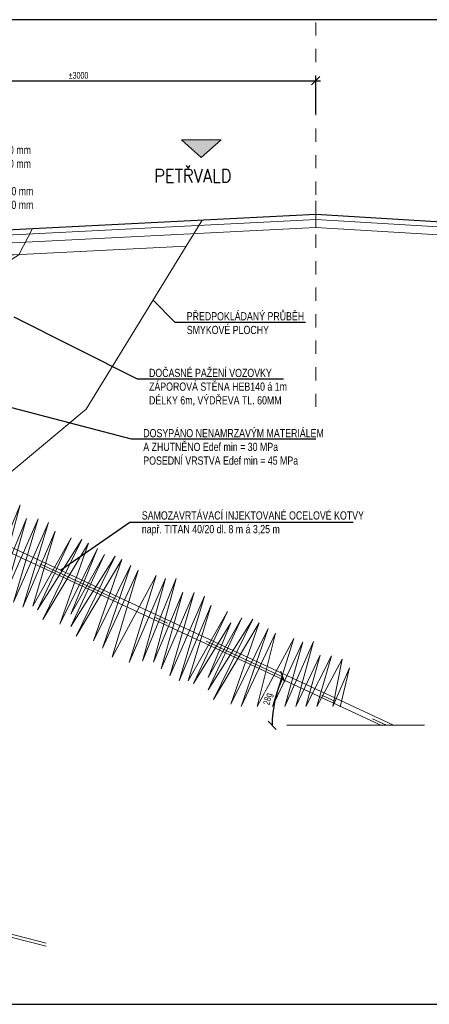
# Model space of a CAD drawing. Header units: metres. Extents: x -912764 to -454925, y -2226138 to -1112338.
# Tile 24 of 256: x -456424.76 to -456421.67, y -1112934.5 to -1112927.07. Entities that reach past the tile are written whole.
import ezdxf
from ezdxf import colors
from ezdxf.entities.mleader import LeaderData, LeaderLine
from ezdxf.math import Vec2, Vec3

# ---------------------------------------------------------------- set-up
doc = ezdxf.new("R2010")
doc.units = ezdxf.units.M
doc.linetypes.add('DGN Style 4', pattern=[1.282747, 0.641373, -0.320687, 0, -0.320687])
for name, color, linetype in [('PDF2_ja..kóty', 7, 'Continuous'), ('PDF2_KOTY', 3, 'Continuous'), ('PDF2_NOVINKY', 1, 'Continuous'), ('PDF2_OSY', 6, 'Continuous'), ('PDF2_SPR_bez tisku', 7, 'Continuous'), ('PDF_stávající stav', 7, 'Continuous')]:
    doc.layers.add(name, color=color, linetype=linetype)
for name, color, linetype, true_color in [('PDF2_OZ', 140, 'Continuous', 0x00bfff), ('PDF2_SRAFY', 140, 'Continuous', 0x00bfff), ('PDF_OZ', 140, 'Continuous', 0x00bfff)]:
    doc.layers.add(name, color=color, linetype=linetype, true_color=true_color)
doc.styles.get("Standard").update_dxf_attribs({"font": 'simplex.shx', "width": 0.9})
doc.styles.add('Style-cs_Standard', font='cs_Standard.shx', dxfattribs={"width": 0.8})
doc.dimstyles.new('AR_KÓTY', dxfattribs={"dimtxt": 2, "dimasz": 2.5, "dimexe": 1.5, "dimexo": 3, "dimgap": 0.63, "dimtad": 1, "dimdec": 0, "dimlfac": 1000, "dimrnd": 10, "dimtxsty": 'Style-cs_Standard', "dimblk": 'OBLIQUE', "dimcen": 1, "dimdle": 1.5, "dimclrd": 256, "dimclre": 256, "dimclrt": 7, "dimaunit": 2, "dimadec": 0, "dimazin": 0, "dimtfac": 1, "dimtdec": 0, "dimtix": 1, "dimtmove": 1, "dimatfit": 3, "dimfxl": 6, "dimtfill": 1, "dimarcsym": 0})

# ---------------------------------------------------------------- blocks, each defined once
blk = doc.blocks.new('_None')
blk = doc.blocks.new('_Oblique')
at = {"color": 0, "linetype": 'ByBlock', "lineweight": -2}
blk.add_line((-0.5, -0.5), (0.5, 0.5), dxfattribs=at)
blk = doc.blocks.new('*D364')
at = {"layer": 'Defpoints', "color": 0, "linetype": 'Continuous'}
for p in [(-456422.5273, -1112927.5347), (-456422.5273, -1112928.5418), (-456426.1005, -1112928.7223)]:
    blk.add_point(p, dxfattribs=at)
at = {"layer": 'PDF_OZ', "linetype": 'Continuous', "lineweight": -2}
for p, q in [((-456426.1005, -1112927.7847), (-456426.1005, -1112927.4972)), ((-456422.5273, -1112927.7847), (-456422.5273, -1112927.4972)), ((-456426.138, -1112927.5347), (-456422.4898, -1112927.5347))]:
    blk.add_line(p, q, dxfattribs=at)
at = {"layer": 'PDF_OZ', "linetype": 'Continuous', "lineweight": -2, "xscale": 0.0625, "yscale": 0.0625, "zscale": 0.0625, "rotation": 180}
blk.add_blockref('_Oblique', (-456426.1005, -1112927.5347), dxfattribs=at)
at = {"layer": 'PDF_OZ', "linetype": 'Continuous', "lineweight": -2, "xscale": 0.0625, "yscale": 0.0625, "zscale": 0.0625}
blk.add_blockref('_Oblique', (-456422.5273, -1112927.5347), dxfattribs=at)
at = {"layer": 'PDF_OZ', "color": 7, "linetype": 'Continuous', "lineweight": 20, "insert": (-456424.3139, -1112927.494), "char_height": 0.05, "attachment_point": 5, "style": 'Style-cs_Standard', "bg_fill": 3, "box_fill_scale": 1.1, "bg_fill_color": 256, "bg_fill_true_color": 13158600, "bg_fill_transparency": 0}
blk.add_mtext('%%P3000', dxfattribs=at)
blk = doc.blocks.new('*D377')
at = {"layer": 'Defpoints', "color": 0, "linetype": 'Continuous', "lineweight": 50}
for p in [(-456426.4676, -1112930.3076), (-456423.0331, -1112932.3947), (-456421.9948, -1112932.3947), (-456421.9948, -1112932.3947)]:
    blk.add_point(p, dxfattribs=at)
at = {"layer": 'PDF_OZ', "linetype": 'Continuous', "lineweight": -2}
blk.add_arc((-456421.9948, -1112932.3947), 0.8605, 154.98459, 180, dxfattribs=at)
at = {"layer": 'PDF_OZ', "linetype": 'Continuous', "lineweight": -2, "xscale": 0.0625, "yscale": 0.0625, "zscale": 0.0625}
for p, rotation in [((-456422.7746, -1112932.0308), 64.98459098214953), ((-456422.8553, -1112932.3947), 269.9999999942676)]:
    blk.add_blockref('_Oblique', p, dxfattribs=dict(at, rotation=rotation))
at = {"layer": 'PDF_OZ', "color": 7, "linetype": 'Continuous', "lineweight": 0, "insert": (-456422.8828, -1112932.1977), "char_height": 0.05, "attachment_point": 5, "rotation": 77.4923, "style": 'Style-cs_Standard', "bg_fill": 3, "box_fill_scale": 1.1, "bg_fill_color": 256, "bg_fill_true_color": 13158600, "bg_fill_transparency": 0}
blk.add_mtext('28g', dxfattribs=at)
at = {"layer": 'Defpoints', "color": 0, "linetype": 'Continuous', "lineweight": 50}
blk.add_point((-456422.8191, -1112932.1478), dxfattribs=at)
blk = doc.blocks.new('*U357')
blk.add_lwpolyline([(0, 0), (630, 0), (630, 297), (0, 297)], close=True)

msp = doc.modelspace()

# ---------------------------------------------------------------- linework, layer by layer
at = {"layer": 'PDF2_ja..kóty', "color": 3, "linetype": 'Continuous', "lineweight": 20}
msp.add_lwpolyline([(-456423.389, -1112928.1126), (-456423.2387, -1112927.9793), (-456423.5382, -1112927.9793)], close=True, dxfattribs=at)
at = {"layer": 'PDF2_ja..kóty', "color": 3, "linetype": 'Continuous', "lineweight": 0, "transparency": 33554559}
msp.add_solid([(-456423.5382, -1112927.9793), (-456423.2387, -1112927.9793), (-456423.389, -1112928.1126)], dxfattribs=at)
at = {"layer": 'PDF2_NOVINKY', "linetype": 'Continuous', "lineweight": 18}
for points in [[(-456421.9422, -1112932.3947), (-456425.8436, -1112930.5762)], [(-456425.8738, -1112930.6065), (-456422.0375, -1112932.3947)]]:
    msp.add_lwpolyline(points, dxfattribs=at)
at = {"layer": 'PDF2_OSY', "linetype": 'DGN Style 4', "lineweight": 18, "ltscale": 0.1}
msp.add_lwpolyline([(-456422.5273, -1112929.9944), (-456422.5273, -1112927.0891)], dxfattribs=at)
at = {"layer": 'PDF2_OSY', "linetype": 'DGN Style 4', "lineweight": 18}
msp.add_lwpolyline([(-456425.859, -1112930.5916), (-456421.9948, -1112932.3947)], dxfattribs=at)
at = {"layer": 'PDF2_OZ', "linetype": 'Continuous', "lineweight": 18}
for points in [[(-456426.6011, -1112928.8472), (-456422.5273, -1112928.6418), (-456422.5273, -1112928.4407)], [(-456422.5273, -1112928.5413), (-456426.1005, -1112928.7223), (-456426.6011, -1112928.7622)], [(-456426.6011, -1112928.7867), (-456422.6691, -1112928.5889), (-456422.5273, -1112928.5815), (-456420.383, -1112928.7096)], [(-456422.5273, -1112928.6418), (-456420.383, -1112928.7699)], [(-456426.4011, -1112931.1121), (-456425.1011, -1112931.1121), (-456425.1011, -1112929.062), (-456424.7648, -1112928.8471), (-456424.66, -1112928.6492)], [(-456424.7627, -1112928.845), (-456426.6011, -1112928.9371), (-456423.5032, -1112928.7815)], [(-456421.7071, -1112932.3947), (-456422.7453, -1112932.3947)], [(-456424.5571, -1112934.0384), (-456425.2398, -1112933.8627)], [(-456424.5571, -1112934.0617), (-456425.2398, -1112933.886)]]:
    msp.add_lwpolyline(points, dxfattribs=at)
at = {"layer": 'PDF2_OZ', "color": 3, "linetype": 'Continuous', "lineweight": 20}
msp.add_lwpolyline([(-456423.3825, -1112928.5847), (-456423.446, -1112928.6884), (-456423.5032, -1112928.7815), (-456424.2557, -1112930.0103), (-456425.0072, -1112930.6369), (-456425.9004, -1112931.1121), (-456428.9317, -1112931.7853), (-456430.912, -1112932.1557)], dxfattribs=at)
at = {"layer": 'PDF2_SPR_bez tisku', "linetype": 'Continuous', "lineweight": 25}
msp.add_lwpolyline([(-456430.912, -1112931.2836), (-456426.8773, -1112929.3213), (-456426.1005, -1112928.7223), (-456422.5273, -1112928.5413), (-456420.383, -1112928.6704)], dxfattribs=at)
at = {"layer": 'PDF2_SRAFY', "linetype": 'Continuous', "lineweight": 18}
msp.add_lwpolyline([(-456422.3437, -1112932.2554), (-456422.2717, -1112931.9623), (-456422.3987, -1112932.2544), (-456422.3289, -1112931.8966), (-456422.5194, -1112932.2544), (-456422.4072, -1112931.8702), (-456422.602, -1112932.2544), (-456422.4929, -1112931.867), (-456422.676, -1112932.2544), (-456422.5427, -1112931.7633), (-456422.7597, -1112932.2544), (-456422.6231, -1112931.7665), (-456422.8528, -1112932.2544), (-456422.693, -1112931.7411), (-456422.9692, -1112932.2544), (-456422.8295, -1112931.7008), (-456423.0878, -1112932.2544), (-456422.8856, -1112931.6638), (-456423.1671, -1112932.2353), (-456422.9523, -1112931.6225), (-456423.2963, -1112932.1993), (-456423.002, -1112931.595), (-456423.3375, -1112932.1263), (-456423.0835, -1112931.5844), (-456423.3365, -1112932.0353), (-456423.1661, -1112931.6215), (-456423.4466, -1112932.0787), (-456423.1925, -1112931.5368), (-456423.4868, -1112932.0596), (-456423.3143, -1112931.4902), (-456423.5556, -1112932.0586), (-456423.364, -1112931.4204), (-456423.6265, -1112932.0226), (-456423.4423, -1112931.3939), (-456423.6911, -1112931.9686), (-456423.5281, -1112931.3907), (-456423.7482, -1112931.9178), (-456423.5778, -1112931.287), (-456423.8318, -1112931.9115), (-456423.6582, -1112931.2891), (-456423.9334, -1112931.921), (-456423.7281, -1112931.2648), (-456424.0604, -1112931.8808), (-456423.8646, -1112931.2246), (-456424.1345, -1112931.813), (-456423.9207, -1112931.1865), (-456424.2023, -1112931.7591), (-456423.9874, -1112931.1452), (-456424.3314, -1112931.7231), (-456424.0371, -1112931.1187), (-456424.3727, -1112931.65), (-456424.1186, -1112931.1071), (-456424.3727, -1112931.558), (-456424.1716, -1112931.0616), (-456424.4542, -1112931.6331), (-456424.2382, -1112931.0203), (-456424.5822, -1112931.5971), (-456424.288, -1112930.9928), (-456424.6235, -1112931.5241), (-456424.3695, -1112930.9822), (-456424.6595, -1112931.4976), (-456424.4891, -1112930.9303), (-456424.7325, -1112931.5029), (-456424.5409, -1112930.8647), (-456424.8034, -1112931.4669), (-456424.6193, -1112930.8382), (-456424.868, -1112931.413), (-456424.705, -1112930.8361), (-456424.9251, -1112931.3622), (-456424.7547, -1112930.7313), (-456425.0088, -1112931.3569)], dxfattribs=at)

# ---------------------------------------------------------------- texts
at = {"layer": 'PDF_stávající stav', "linetype": 'Continuous', "lineweight": 25, "insert": (-456423.744, -1112928.2021), "char_height": 0.1, "attachment_point": 1}
msp.add_mtext_dynamic_manual_height_columns('PETŘVALD', width=0.72481, gutter_width=10, heights=[0], dxfattribs=at)

# ---------------------------------------------------------------- leaders
at = {"layer": 'PDF_OZ', "linetype": 'Continuous', "lineweight": 20}
ml = msp.add_multileader_mtext('Standard', dxfattribs=at)
ml.set_content('PŘEDPOKLÁDANÝ PRŮBĚH\\PSMYKOVÉ PLOCHY', color=7, style='Style-cs_Standard')
ml.set_leader_properties(color=256)
ml.set_arrow_properties(name='NONE')
ml.build(insert=Vec2(0, 0))
ml.multileader.update_dxf_attribs({"has_dogleg": 0, "text_left_attachment_type": 6, "text_right_attachment_type": 6, "dogleg_length": 0.36, "arrow_head_size": 0.18})
ctx = ml.context
ctx.base_point, ctx.char_height, ctx.arrow_head_size, ctx.landing_gap_size, ctx.plane_origin = Vec3(-456423.5886, -1112929.3538), 0.062, 0.18, 0.09, Vec3(-456423.7553, -1112929.1871)
ctx.left_attachment, ctx.right_attachment = 6, 6
notes = []
notes.append((ctx, [(0, (1, 1, 0), (-456423.9486, -1112929.3538), (1, 0), 0.36, [(0, [(-456423.7553, -1112929.1871)], 0, [])])]))
ctx.mtext.insert, ctx.mtext.flow_direction = Vec3(-456423.4986, -1112929.2794), 5
ml = msp.add_multileader_mtext('Standard', dxfattribs=at)
ml.set_content('DOSYPÁNO NENAMRZAVÝM MATERIÁLEM\\PA ZHUTNĚNO Edef min = 30 MPa\\PPOSEDNÍ VRSTVA Edef min = 45 MPa', color=7, style='Style-cs_Standard')
ml.set_leader_properties(color=256)
ml.set_arrow_properties(name='NONE')
ml.build(insert=Vec2(0, 0))
ml.multileader.update_dxf_attribs({"has_dogleg": 0, "text_left_attachment_type": 6, "text_right_attachment_type": 6, "dogleg_length": 0.36, "arrow_head_size": 0.18})
ctx = ml.context
ctx.base_point, ctx.char_height, ctx.arrow_head_size, ctx.landing_gap_size, ctx.plane_origin = Vec3(-456423.9162, -1112930.2355), 0.062, 0.18, 0.09, Vec3(-456425.0852, -1112929.8909)
ctx.left_attachment, ctx.right_attachment = 6, 6
notes.append((ctx, [(0, (1, 1, 0), (-456424.2762, -1112930.2355), (1, 0), 0.36, [(0, [(-456425.5676, -1112929.8008)], 0, [])])]))
ctx.mtext.insert, ctx.mtext.flow_direction = Vec3(-456423.8262, -1112930.1611), 5
ml = msp.add_multileader_mtext('Standard', dxfattribs=at)
ml.set_content('\\A1;SAMOZAVRTÁVACÍ INJEKTOVANÉ OCELOVÉ KOTVY\\Pnapř. TITAN 40/20 dl. 8 m á 3,25 m', color=7, style='Style-cs_Standard')
ml.set_leader_properties(color=256)
ml.set_arrow_properties(name='NONE')
ml.build(insert=Vec2(0, 0))
ml.multileader.update_dxf_attribs({"has_dogleg": 0, "text_left_attachment_type": 6, "text_right_attachment_type": 6, "dogleg_length": 0.36, "arrow_head_size": 0.18})
ctx = ml.context
ctx.base_point, ctx.char_height, ctx.arrow_head_size, ctx.landing_gap_size, ctx.plane_origin = Vec3(-456423.9271, -1112930.864), 0.062, 0.18, 0.09, Vec3(-456425.0961, -1112930.5194)
ctx.left_attachment, ctx.right_attachment = 6, 6
notes.append((ctx, [(0, (1, 1, 0), (-456424.2871, -1112930.864), (1, 0), 0.36, [(0, [(-456424.4491, -1112931.2262)], 0, [])])]))
ctx.mtext.insert, ctx.mtext.flow_direction = Vec3(-456423.8371, -1112930.7813), 5
for ctx, leaders in notes:
    for number, flags, end, landing, length, lines in leaders:
        leader = LeaderData()
        leader.index, (leader.has_last_leader_line, leader.has_dogleg_vector, leader.attachment_direction) = number, flags
        leader.last_leader_point, leader.dogleg_vector, leader.dogleg_length = Vec3(end), Vec3(landing), length
        for number, points, colour, breaks in lines:
            line = LeaderLine()
            line.index, line.vertices, line.color, line.breaks = number, Vec3.list(points), colors.encode_raw_color(colour), breaks
            leader.lines.append(line)
        ctx.leaders.append(leader)

# ---------------------------------------------------------------- next in the draw order: dimensions: what is measured, and where the dimension line sits
dim = msp.add_linear_dim(base=(-456422.5273, -1112927.5347), p1=(-456426.1005, -1112928.7223), p2=(-456422.5273, -1112928.5418), text='%%P3000', dimstyle='AR_KÓTY', override={"dimscale": 0, "dimtix": 1, "dimtofl": 1, "dimtmove": 1, "dimatfit": 3, "dimfxl": 10, "dimfxlon": 1}, dxfattribs=at)
dim.commit()
dim.dimension.update_dxf_attribs({"geometry": '*D364', "text_midpoint": (-456424.3139, -1112927.494)})
at = {"layer": 'PDF_OZ', "linetype": 'Continuous', "lineweight": 0}
dim = msp.add_angular_dim_2l(base=(-456422.8191, -1112932.1478), line1=((-456421.9948, -1112932.3947), (-456423.0331, -1112932.3947)), line2=((-456426.4676, -1112930.3076), (-456421.9948, -1112932.3947)), dimstyle='AR_KÓTY', override={"dimscale": 0, "dimtix": 1, "dimtofl": 1, "dimtmove": 1, "dimatfit": 3}, dxfattribs=at)
dim.commit()
dim.dimension.update_dxf_attribs({"geometry": '*D377', "text_midpoint": (-456422.8828, -1112932.1977)})

# ---------------------------------------------------------------- next in the draw order: block references
at = {"xscale": 0.02500000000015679, "yscale": 0.02500000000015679, "zscale": 0.02500000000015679}
msp.add_blockref('*U357', (-456430.8886, -1112934.499), dxfattribs=at)

# ---------------------------------------------------------------- next in the draw order: texts
at = {"layer": 'PDF2_KOTY', "linetype": 'Continuous', "lineweight": 20, "insert": (-456425.3898, -1112928.026), "char_height": 0.062, "attachment_point": 1, "style": 'Style-cs_Standard'}
msp.add_mtext_dynamic_manual_height_columns('-ACO 11+^I 40 mm\\P-ACL 16+^I 60 mm\\P-OK I.^I 90 mm\\P-ŠD^I^I200 mm\\P-ŠD^I^I150 mm', width=1.166343, gutter_width=10, heights=[0], dxfattribs=at)

# ---------------------------------------------------------------- next in the draw order: leaders
at = {"layer": 'PDF_OZ', "linetype": 'Continuous', "lineweight": 20}
ml = msp.add_multileader_mtext('Standard', dxfattribs=at)
ml.set_content('DOČASNÉ PAŽENÍ VOZOVKY\\PZÁPOROVÁ STĚNA HEB140 á 1m\\PDÉLKY 6m, VÝDŘEVA TL. 60MM', color=7, style='Style-cs_Standard')
ml.set_leader_properties(color=256)
ml.set_arrow_properties(name='NONE')
ml.build(insert=Vec2(0, 0))
ml.multileader.update_dxf_attribs({"has_dogleg": 0, "text_left_attachment_type": 6, "text_right_attachment_type": 6, "dogleg_length": 0.36, "arrow_head_size": 0.18})
ctx = ml.context
ctx.base_point, ctx.char_height, ctx.arrow_head_size, ctx.landing_gap_size, ctx.plane_origin = Vec3(-456423.873, -1112929.7811), 0.062, 0.18, 0.09, Vec3(-456425.0459, -1112929.4049)
ctx.left_attachment, ctx.right_attachment = 6, 6
notes = []
notes.append((ctx, [(0, (1, 1, 0), (-456424.233, -1112929.7811), (1, 0), 0.36, [(0, [(-456424.8011, -1112929.3147)], 0, [])])]))
ctx.mtext.insert, ctx.mtext.flow_direction = Vec3(-456423.783, -1112929.7067), 5
for ctx, leaders in notes:
    for number, flags, end, landing, length, lines in leaders:
        leader = LeaderData()
        leader.index, (leader.has_last_leader_line, leader.has_dogleg_vector, leader.attachment_direction) = number, flags
        leader.last_leader_point, leader.dogleg_vector, leader.dogleg_length = Vec3(end), Vec3(landing), length
        for number, points, colour, breaks in lines:
            line = LeaderLine()
            line.index, line.vertices, line.color, line.breaks = number, Vec3.list(points), colors.encode_raw_color(colour), breaks
            leader.lines.append(line)
        ctx.leaders.append(leader)

doc.saveas('drawing.dxf')
